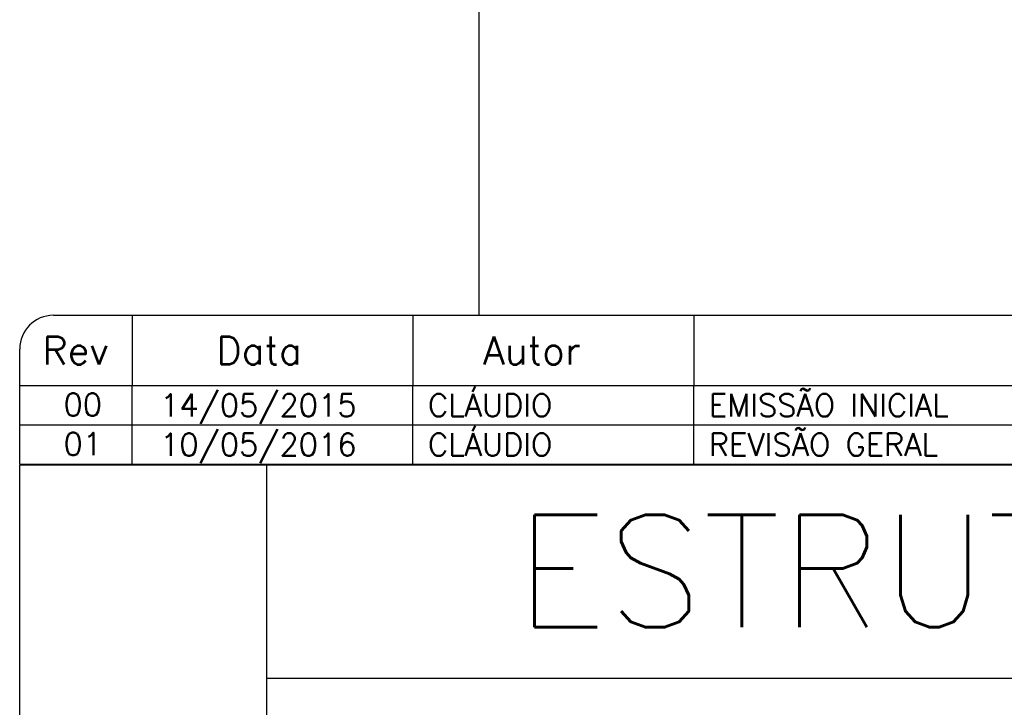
# Model space of a CAD drawing. Extents: x 0 to 84.1, y 0 to 59.4.
# Tile 13 of 17: x 67.1 to 75.9, y 8.8 to 15. Entities that reach past the tile are written whole.
import ezdxf

# ---------------------------------------------------------------- set-up
doc = ezdxf.new("R2010")
doc.units = 0
for name, color, linetype in [('1', 7, 'CONTINUOUS'), ('4', 4, 'CONTINUOUS'), ('8', 8, 'CONTINUOUS')]:
    doc.layers.add(name, color=color, linetype=linetype)
doc.styles.get("Standard").update_dxf_attribs({"font": 'ROMANS.SHX'})

msp = doc.modelspace()

# ---------------------------------------------------------------- linework, layer by layer
at = {"layer": '1', "linetype": 'CONTINUOUS'}
for p, q in [((71.1903, 12.325001), (71.1903, 58.399997)), ((67.4, 12.33), (82.8, 12.33)), ((68.1, 12.33), (68.1, 11.705)), ((70.6, 12.33), (70.6, 11.705)), ((73.1, 12.33), (73.1, 11.705)), ((67.1, 11.705), (67.1, 12.03)), ((67.1, 11.705), (83.1, 11.705)), ((67.1, 11.355), (67.1, 11.705)), ((68.1, 11.355), (68.1, 11.705)), ((70.6, 11.355), (70.6, 11.705)), ((73.1, 11.355), (73.1, 11.705)), ((67.1, 11.355), (83.1, 11.355)), ((67.1, 11.004999), (67.1, 11.355)), ((68.1, 11.004999), (68.1, 11.355)), ((70.6, 11.004999), (70.6, 11.355)), ((73.1, 11.004999), (73.1, 11.355)), ((67.1, 11.004999), (83.1, 11.004999)), ((69.299217, 1.000003), (69.299217, 11.000115)), ((69.299217, 1.000003), (69.299217, 11.000115)), ((69.299217, 1.000003), (69.299217, 11.000115)), ((69.299217, 1), (69.299217, 11.000112)), ((69.299217, 9.100113), (83.099998, 9.100113))]:
    msp.add_line(p, q, dxfattribs=at)
msp.add_arc((67.4, 12.03), 0.3, 90, 180, dxfattribs=at)
at = {"layer": '8', "linetype": 'CONTINUOUS'}
msp.add_lwpolyline([(67.099998, 1), (67.099998, 11.000112), (83.099998, 11.000112)], dxfattribs=at)

# ---------------------------------------------------------------- texts
at = {"layer": '1', "linetype": 'CONTINUOUS'}
for s, height, p in [('Rev', 0.25, (67.301736, 11.8925)), ('Data', 0.25, (68.85, 11.8925)), ('Autor', 0.25, (71.225, 11.8925)), ('CLÁUDIO', 0.2, (70.734981, 11.43)), ('EMISSÃO INICIAL', 0.2, (73.234981, 11.43)), (' 00', 0.2, (67.353153, 11.436044)), ('14/05/2015', 0.2, (68.35, 11.43)), ('CLÁUDIO', 0.2, (70.734981, 11.079999)), ('REVISÃO GERAL', 0.2, (73.234981, 11.079999)), (' 01', 0.2, (67.353153, 11.086043)), ('10/05/2016', 0.2, (68.35, 11.079999))]:
    msp.add_text(s, height=height, dxfattribs=at).set_placement(p)
at = {"layer": '4', "linetype": 'CONTINUOUS'}
msp.add_text('ESTRUTURA', height=1, dxfattribs=at).set_placement((71.512596, 9.553726))

doc.saveas('drawing.dxf')
